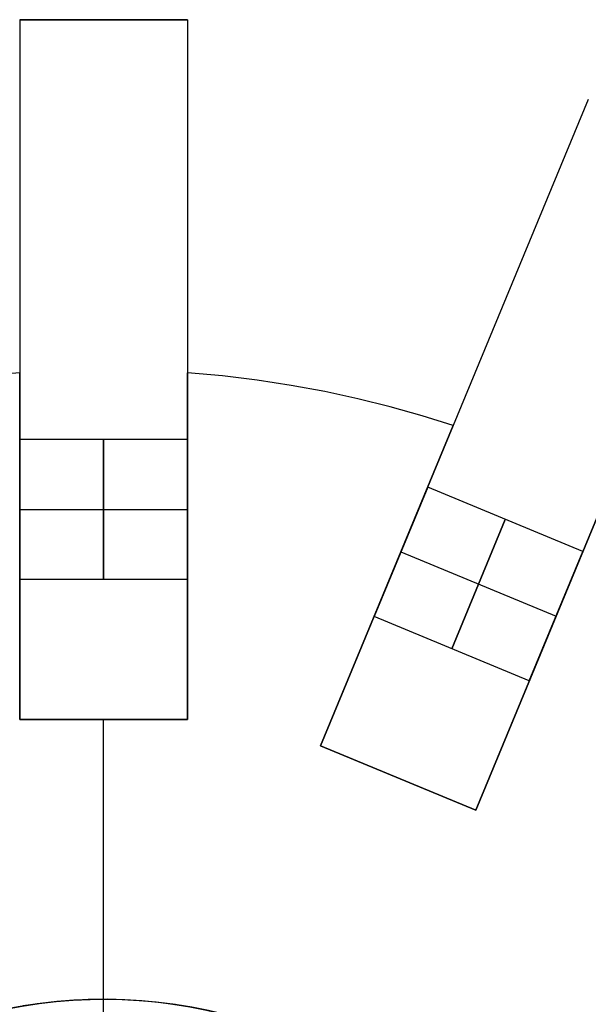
# Model space of a CAD drawing. Header units: millimetres. Extents: x 625 to 835, y 105 to 315.
# Tile 8 of 9: x 724 to 765, y 245 to 315. Entities that reach past the tile are written whole.
import ezdxf

# ---------------------------------------------------------------- set-up
doc = ezdxf.new("R2010")
doc.units = ezdxf.units.MM

msp = doc.modelspace()

# ---------------------------------------------------------------- linework, layer by layer
at = {"extrusion": (1, 0, 0)}
for points in [[(315, -504.005), (315, -20.005)], [(315, -20.005), (314.983, -18.981), (314.93, -17.958), (314.843, -16.937), (314.721, -15.92), (314.564, -14.908), (314.373, -13.901), (314.147, -12.902), (313.888, -11.911), (313.594, -10.93), (313.268, -9.959), (312.908, -8.999), (312.516, -8.053), (312.092, -7.12), (311.637, -6.203), (311.15, -5.302), (310.633, -4.417), (310.085, -3.551), (309.509, -2.705), (308.904, -1.878), (308.271, -1.072), (307.611, -0.289), (306.925, 0.472), (306.213, 1.208), (305.477, 1.92), (304.716, 2.606), (303.933, 3.266), (303.127, 3.899), (302.3, 4.504), (301.454, 5.08), (300.588, 5.628), (299.703, 6.145), (298.802, 6.632), (297.885, 7.087), (296.952, 7.511), (296.006, 7.903), (295.046, 8.263), (294.075, 8.589), (293.094, 8.883), (292.103, 9.142), (291.104, 9.368), (290.097, 9.559), (289.085, 9.716), (288.068, 9.838), (287.047, 9.925), (286.024, 9.978), (285, 9.995)], [(285, -534.005), (286.024, -533.988), (287.047, -533.935), (288.068, -533.848), (289.085, -533.726), (290.097, -533.569), (291.104, -533.378), (292.103, -533.152), (293.094, -532.893), (294.075, -532.599), (295.046, -532.273), (296.006, -531.913), (296.952, -531.521), (297.885, -531.097), (298.802, -530.642), (299.703, -530.155), (300.588, -529.638), (301.454, -529.09), (302.3, -528.514), (303.127, -527.909), (303.933, -527.276), (304.716, -526.616), (305.477, -525.93), (306.213, -525.218), (306.925, -524.482), (307.611, -523.721), (308.271, -522.938), (308.904, -522.132), (309.509, -521.305), (310.085, -520.459), (310.633, -519.593), (311.15, -518.708), (311.637, -517.807), (312.092, -516.89), (312.516, -515.957), (312.908, -515.011), (313.268, -514.051), (313.594, -513.08), (313.888, -512.099), (314.147, -511.108), (314.373, -510.109), (314.564, -509.102), (314.721, -508.09), (314.843, -507.073), (314.93, -506.052), (314.983, -505.029), (315, -504.005)], [(315, -20.005), (314.983, -18.981), (314.93, -17.958), (314.843, -16.937), (314.721, -15.92), (314.564, -14.908), (314.373, -13.901), (314.147, -12.902), (313.888, -11.911), (313.594, -10.93), (313.268, -9.959), (312.908, -8.999), (312.516, -8.053), (312.092, -7.12), (311.637, -6.203), (311.15, -5.302), (310.633, -4.417), (310.085, -3.551), (309.509, -2.705), (308.904, -1.878), (308.271, -1.072), (307.611, -0.289), (306.925, 0.472), (306.213, 1.208), (305.477, 1.92), (304.716, 2.606), (303.933, 3.266), (303.127, 3.899), (302.3, 4.504), (301.454, 5.08), (300.588, 5.628), (299.703, 6.145), (298.802, 6.632), (297.885, 7.087), (296.952, 7.511), (296.006, 7.903), (295.046, 8.263), (294.075, 8.589), (293.094, 8.883), (292.103, 9.142), (291.104, 9.368), (290.097, 9.559), (289.085, 9.716), (288.068, 9.838), (287.047, 9.925), (286.024, 9.978), (285, 9.995)], [(315, -504.005), (315, -20.005)], [(285, -534.005), (286.024, -533.988), (287.047, -533.935), (288.068, -533.848), (289.085, -533.726), (290.097, -533.569), (291.104, -533.378), (292.103, -533.152), (293.094, -532.893), (294.075, -532.599), (295.046, -532.273), (296.006, -531.913), (296.952, -531.521), (297.885, -531.097), (298.802, -530.642), (299.703, -530.155), (300.588, -529.638), (301.454, -529.09), (302.3, -528.514), (303.127, -527.909), (303.933, -527.276), (304.716, -526.616), (305.477, -525.93), (306.213, -525.218), (306.925, -524.482), (307.611, -523.721), (308.271, -522.938), (308.904, -522.132), (309.509, -521.305), (310.085, -520.459), (310.633, -519.593), (311.15, -518.708), (311.637, -517.807), (312.092, -516.89), (312.516, -515.957), (312.908, -515.011), (313.268, -514.051), (313.594, -513.08), (313.888, -512.099), (314.147, -511.108), (314.373, -510.109), (314.564, -509.102), (314.721, -508.09), (314.843, -507.073), (314.93, -506.052), (314.983, -505.029), (315, -504.005)], [(285, 9.995), (286.024, 9.978), (287.047, 9.925), (288.068, 9.838), (289.085, 9.716), (290.097, 9.559), (291.104, 9.368), (292.103, 9.142), (293.094, 8.883), (294.075, 8.589), (295.046, 8.263), (296.006, 7.903), (296.952, 7.511), (297.885, 7.087), (298.802, 6.632), (299.703, 6.145), (300.588, 5.628), (301.454, 5.08), (302.3, 4.504), (303.127, 3.899), (303.933, 3.266), (304.716, 2.606), (305.477, 1.92), (306.213, 1.208), (306.925, 0.472), (307.611, -0.289), (308.271, -1.072), (308.904, -1.878), (309.509, -2.705), (310.085, -3.551), (310.633, -4.417), (311.15, -5.302), (311.637, -6.203), (312.092, -7.12), (312.516, -8.053), (312.908, -8.999), (313.268, -9.959), (313.594, -10.93), (313.888, -11.911), (314.147, -12.902), (314.373, -13.901), (314.564, -14.908), (314.721, -15.92), (314.843, -16.937), (314.93, -17.958), (314.983, -18.981), (315, -20.005)], [(315, -20.005), (315, -504.005)], [(315, -504.005), (314.983, -505.029), (314.93, -506.052), (314.843, -507.073), (314.721, -508.09), (314.564, -509.102), (314.373, -510.109), (314.147, -511.108), (313.888, -512.099), (313.594, -513.08), (313.268, -514.051), (312.908, -515.011), (312.516, -515.957), (312.092, -516.89), (311.637, -517.807), (311.15, -518.708), (310.633, -519.593), (310.085, -520.459), (309.509, -521.305), (308.904, -522.132), (308.271, -522.938), (307.611, -523.721), (306.925, -524.482), (306.213, -525.218), (305.477, -525.93), (304.716, -526.616), (303.933, -527.276), (303.127, -527.909), (302.3, -528.514), (301.454, -529.09), (300.588, -529.638), (299.703, -530.155), (298.802, -530.642), (297.885, -531.097), (296.952, -531.521), (296.006, -531.913), (295.046, -532.273), (294.075, -532.599), (293.094, -532.893), (292.103, -533.152), (291.104, -533.378), (290.097, -533.569), (289.085, -533.726), (288.068, -533.848), (287.047, -533.935), (286.024, -533.988), (285, -534.005)], [(290, 9.575), (290, -533.585)], [(290, 9.575), (290, -533.585)], [(289.775, -524.005), (289.775, -512.005)], [(289.775, -12.005), (289.775, -0.005)], [(289.775, -524.005), (289.775, -512.005)], [(289.775, -12.005), (289.775, -0.005)], [(285.998, -524.005), (285.998, -512.005)], [(285.998, -12.005), (285.998, -0.005)], [(286.206, 9.575), (286.206, -533.585)], [(275, 9.995), (274.659, 9.989), (274.318, 9.972), (273.977, 9.943), (273.638, 9.902), (273.301, 9.85), (272.965, 9.786), (272.632, 9.711), (272.302, 9.624), (271.975, 9.526), (271.651, 9.418), (271.331, 9.298), (271.016, 9.167), (270.705, 9.026), (270.399, 8.874), (270.099, 8.712), (269.804, 8.539), (269.515, 8.357), (269.233, 8.165), (268.958, 7.963), (268.689, 7.752), (268.428, 7.532), (268.174, 7.303), (267.929, 7.066), (267.692, 6.821), (267.463, 6.567), (267.243, 6.306), (267.032, 6.037), (266.83, 5.762), (266.638, 5.48), (266.456, 5.191), (266.283, 4.896), (266.121, 4.596), (265.969, 4.29), (265.828, 3.979), (265.697, 3.664), (265.577, 3.344), (265.469, 3.02), (265.371, 2.693), (265.284, 2.363), (265.209, 2.03), (265.145, 1.694), (265.093, 1.357), (265.052, 1.018), (265.023, 0.677), (265.006, 0.336), (265, -0.005)], [(265, -524.005), (265.006, -524.346), (265.023, -524.687), (265.052, -525.028), (265.093, -525.367), (265.145, -525.704), (265.209, -526.04), (265.284, -526.373), (265.371, -526.703), (265.469, -527.03), (265.577, -527.354), (265.697, -527.674), (265.828, -527.989), (265.969, -528.3), (266.121, -528.606), (266.283, -528.906), (266.456, -529.201), (266.638, -529.49), (266.83, -529.772), (267.032, -530.047), (267.243, -530.316), (267.463, -530.577), (267.692, -530.831), (267.929, -531.076), (268.174, -531.313), (268.428, -531.542), (268.689, -531.762), (268.958, -531.973), (269.233, -532.175), (269.515, -532.367), (269.804, -532.549), (270.099, -532.722), (270.399, -532.884), (270.705, -533.036), (271.016, -533.177), (271.331, -533.308), (271.651, -533.428), (271.975, -533.536), (272.302, -533.634), (272.632, -533.721), (272.965, -533.796), (273.301, -533.86), (273.638, -533.912), (273.977, -533.953), (274.318, -533.982), (274.659, -533.999), (275, -534.005)], [(275, 9.995), (274.659, 9.989), (274.318, 9.972), (273.977, 9.943), (273.638, 9.902), (273.301, 9.85), (272.965, 9.786), (272.632, 9.711), (272.302, 9.624), (271.975, 9.526), (271.651, 9.418), (271.331, 9.298), (271.016, 9.167), (270.705, 9.026), (270.399, 8.874), (270.099, 8.712), (269.804, 8.539), (269.515, 8.357), (269.233, 8.165), (268.958, 7.963), (268.689, 7.752), (268.428, 7.532), (268.174, 7.303), (267.929, 7.066), (267.692, 6.821), (267.463, 6.567), (267.243, 6.306), (267.032, 6.037), (266.83, 5.762), (266.638, 5.48), (266.456, 5.191), (266.283, 4.896), (266.121, 4.596), (265.969, 4.29), (265.828, 3.979), (265.697, 3.664), (265.577, 3.344), (265.469, 3.02), (265.371, 2.693), (265.284, 2.363), (265.209, 2.03), (265.145, 1.694), (265.093, 1.357), (265.052, 1.018), (265.023, 0.677), (265.006, 0.336), (265, -0.005)], [(265, -524.005), (265.006, -524.346), (265.023, -524.687), (265.052, -525.028), (265.093, -525.367), (265.145, -525.704), (265.209, -526.04), (265.284, -526.373), (265.371, -526.703), (265.469, -527.03), (265.577, -527.354), (265.697, -527.674), (265.828, -527.989), (265.969, -528.3), (266.121, -528.606), (266.283, -528.906), (266.456, -529.201), (266.638, -529.49), (266.83, -529.772), (267.032, -530.047), (267.243, -530.316), (267.463, -530.577), (267.692, -530.831), (267.929, -531.076), (268.174, -531.313), (268.428, -531.542), (268.689, -531.762), (268.958, -531.973), (269.233, -532.175), (269.515, -532.367), (269.804, -532.549), (270.099, -532.722), (270.399, -532.884), (270.705, -533.036), (271.016, -533.177), (271.331, -533.308), (271.651, -533.428), (271.975, -533.536), (272.302, -533.634), (272.632, -533.721), (272.965, -533.796), (273.301, -533.86), (273.638, -533.912), (273.977, -533.953), (274.318, -533.982), (274.659, -533.999), (275, -534.005)], [(265, -0.005), (265.006, 0.336), (265.023, 0.677), (265.052, 1.018), (265.093, 1.357), (265.145, 1.694), (265.209, 2.03), (265.284, 2.363), (265.371, 2.693), (265.469, 3.02), (265.577, 3.344), (265.697, 3.664), (265.828, 3.979), (265.969, 4.29), (266.121, 4.596), (266.283, 4.896), (266.456, 5.191), (266.638, 5.48), (266.83, 5.762), (267.032, 6.037), (267.243, 6.306), (267.463, 6.567), (267.692, 6.821), (267.929, 7.066), (268.174, 7.303), (268.428, 7.532), (268.689, 7.752), (268.958, 7.963), (269.233, 8.165), (269.515, 8.357), (269.804, 8.539), (270.099, 8.712), (270.399, 8.874), (270.705, 9.026), (271.016, 9.167), (271.331, 9.298), (271.651, 9.418), (271.975, 9.526), (272.302, 9.624), (272.632, 9.711), (272.965, 9.786), (273.301, 9.85), (273.638, 9.902), (273.977, 9.943), (274.318, 9.972), (274.659, 9.989), (275, 9.995)], [(275, -534.005), (274.659, -533.999), (274.318, -533.982), (273.977, -533.953), (273.638, -533.912), (273.301, -533.86), (272.965, -533.796), (272.632, -533.721), (272.302, -533.634), (271.975, -533.536), (271.651, -533.428), (271.331, -533.308), (271.016, -533.177), (270.705, -533.036), (270.399, -532.884), (270.099, -532.722), (269.804, -532.549), (269.515, -532.367), (269.233, -532.175), (268.958, -531.973), (268.689, -531.762), (268.428, -531.542), (268.174, -531.313), (267.929, -531.076), (267.692, -530.831), (267.463, -530.577), (267.243, -530.316), (267.032, -530.047), (266.83, -529.772), (266.638, -529.49), (266.456, -529.201), (266.283, -528.906), (266.121, -528.606), (265.969, -528.3), (265.828, -527.989), (265.697, -527.674), (265.577, -527.354), (265.469, -527.03), (265.371, -526.703), (265.284, -526.373), (265.209, -526.04), (265.145, -525.704), (265.093, -525.367), (265.052, -525.028), (265.023, -524.687), (265.006, -524.346), (265, -524.005)], [(265, -12.005), (265, -512.005)], [(265, -12.005), (265, -512.005)], [(265, -512.005), (265, -12.005)], [(263.109, -12.005), (263.109, -512.005)], [(260.813, -12.005), (260.813, -512.005)], [(258.517, -512.005), (258.517, -12.005)], [(245, -524.015), (245, -511.995)]]:
    msp.add_lwpolyline(points, dxfattribs=at)
for points in [[(736, 315), (724, 315)], [(736, 315), (724, 315)], [(724, 315), (736, 315)], [(724, 315), (724, 265)], [(736, 315), (736, 265)], [(764.638, 309.303), (745.504, 263.109)], [(775.725, 304.711), (756.591, 258.517)], [(724, 289.775), (721.672, 289.565), (719.325, 289.285), (716.962, 288.93), (714.585, 288.501), (712.199, 287.994), (709.806, 287.409), (707.41, 286.744), (705.015, 285.998)], [(724, 289.775), (721.672, 289.565), (719.325, 289.285), (716.962, 288.93), (714.585, 288.501), (712.199, 287.994), (709.806, 287.409), (707.41, 286.744), (705.015, 285.998)], [(724, 289.775), (721.672, 289.565), (719.325, 289.285), (716.962, 288.93), (714.585, 288.501), (712.199, 287.994), (709.806, 287.409), (707.41, 286.744), (705.015, 285.998)], [(724, 289.775), (721.672, 289.565), (719.325, 289.285), (716.962, 288.93), (714.585, 288.501), (712.199, 287.994), (709.806, 287.409), (707.41, 286.744), (705.015, 285.998)], [(724, 289.775), (724, 280)], [(724, 280), (724, 289.775)], [(724, 289.775), (724, 280)], [(724, 280), (724, 289.775)], [(754.985, 285.998), (752.754, 286.696), (750.479, 287.335), (748.16, 287.912), (745.8, 288.424), (743.401, 288.87), (740.966, 289.245), (738.498, 289.547), (736, 289.775)], [(754.985, 285.998), (752.754, 286.696), (750.479, 287.335), (748.16, 287.912), (745.8, 288.424), (743.401, 288.87), (740.966, 289.245), (738.498, 289.547), (736, 289.775)], [(754.985, 285.998), (752.754, 286.696), (750.479, 287.335), (748.16, 287.912), (745.8, 288.424), (743.401, 288.87), (740.966, 289.245), (738.498, 289.547), (736, 289.775)], [(754.985, 285.998), (752.754, 286.696), (750.479, 287.335), (748.16, 287.912), (745.8, 288.424), (743.401, 288.87), (740.966, 289.245), (738.498, 289.547), (736, 289.775)], [(736, 280), (736, 289.775)], [(736, 289.775), (736, 280)], [(736, 280), (736, 289.775)], [(736, 289.775), (736, 280)], [(754.985, 285.998), (752.754, 286.696), (750.479, 287.335), (748.16, 287.912), (745.8, 288.424), (743.401, 288.87), (740.966, 289.245), (738.498, 289.547), (736, 289.775)], [(754.985, 285.998), (752.754, 286.696), (750.479, 287.335), (748.16, 287.912), (745.8, 288.424), (743.401, 288.87), (740.966, 289.245), (738.498, 289.547), (736, 289.775)], [(754.985, 285.998), (751.245, 276.968)], [(751.245, 276.968), (754.985, 285.998)], [(754.985, 285.998), (751.245, 276.968)], [(751.245, 276.968), (754.985, 285.998)], [(724, 285), (724, 275)], [(724, 275), (724, 285)], [(736, 285), (724, 285)], [(736, 285), (724, 285)], [(730, 285), (730, 275)], [(730, 275), (730, 285)], [(736, 275), (736, 285)], [(736, 285), (736, 275)], [(753.158, 281.587), (749.331, 272.348)], [(749.331, 272.348), (753.158, 281.587)], [(764.245, 276.995), (753.158, 281.587)], [(764.245, 276.995), (753.158, 281.587)], [(762.331, 272.375), (766.072, 281.406)], [(766.072, 281.406), (762.331, 272.375)], [(762.331, 272.375), (766.072, 281.406)], [(766.072, 281.406), (762.331, 272.375)], [(724, 280), (724, 265)], [(724, 265), (724, 280)], [(724, 280), (724, 265)], [(724, 265), (724, 280)], [(724, 280), (736, 280)], [(724, 280), (736, 280)], [(736, 265), (736, 280)], [(736, 280), (736, 265)], [(736, 265), (736, 280)], [(736, 280), (736, 265)], [(758.701, 279.291), (754.874, 270.052)], [(754.874, 270.052), (758.701, 279.291)], [(751.245, 276.968), (745.504, 263.109)], [(745.504, 263.109), (751.245, 276.968)], [(751.245, 276.968), (745.504, 263.109)], [(745.504, 263.109), (751.245, 276.968)], [(751.245, 276.968), (762.331, 272.375)], [(751.245, 276.968), (762.331, 272.375)], [(760.418, 267.756), (764.245, 276.995)], [(764.245, 276.995), (760.418, 267.756)], [(736, 275), (724, 275)], [(736, 275), (724, 275)], [(760.418, 267.756), (749.331, 272.348)], [(760.418, 267.756), (749.331, 272.348)], [(756.591, 258.517), (762.331, 272.375)], [(762.331, 272.375), (756.591, 258.517)], [(756.591, 258.517), (762.331, 272.375)], [(762.331, 272.375), (756.591, 258.517)], [(724, 265), (736, 265)], [(736, 265), (724, 265)], [(736, 265), (724, 265)], [(736, 265), (724, 265)], [(724, 265), (736, 265)], [(730, 245), (730, 265)], [(730, 227.5), (730, 265)], [(730, 245), (730, 265)], [(730, 227.5), (730, 265)], [(745.504, 263.109), (756.591, 258.517)], [(756.591, 258.517), (745.504, 263.109)], [(756.591, 258.517), (745.504, 263.109)], [(756.591, 258.517), (745.504, 263.109)], [(745.504, 263.109), (756.591, 258.517)], [(735.145, 244.62), (733.94, 244.777), (732.731, 244.893), (731.518, 244.967), (730.304, 244.999), (729.089, 244.988), (727.875, 244.935), (726.664, 244.841), (725.457, 244.704), (724.255, 244.525)]]:
    msp.add_lwpolyline(points)
at = {"extrusion": (0.92388, -0.382683, 3.59948e-15)}
msp.add_lwpolyline([(578.374, -20.005), (578.356, -18.981), (578.304, -17.958), (578.216, -16.937), (578.094, -15.92), (577.937, -14.908), (577.746, -13.901), (577.521, -12.902), (577.261, -11.911), (576.968, -10.93), (576.641, -9.959), (576.282, -8.999), (575.89, -8.053), (575.466, -7.12), (575.01, -6.203), (574.523, -5.302), (574.006, -4.417), (573.459, -3.551), (572.883, -2.705), (572.278, -1.878), (571.645, -1.072), (570.985, -0.289), (570.299, 0.472), (569.587, 1.208), (568.85, 1.92), (568.09, 2.606), (567.306, 3.266), (566.501, 3.899), (565.674, 4.504), (564.827, 5.08), (563.961, 5.628), (563.077, 6.145), (562.176, 6.632), (561.258, 7.087), (560.326, 7.511), (559.379, 7.903), (558.42, 8.263), (557.449, 8.589), (556.468, 8.883), (555.477, 9.142), (554.477, 9.368), (553.471, 9.559), (552.459, 9.716), (551.442, 9.838), (550.421, 9.925), (549.398, 9.978), (548.374, 9.995)], dxfattribs=at)
at = {"extrusion": (0.92388, -0.382683, 5.81309e-15)}
msp.add_lwpolyline([(548.374, -534.005), (549.398, -533.988), (550.421, -533.935), (551.442, -533.848), (552.459, -533.726), (553.471, -533.569), (554.477, -533.378), (555.477, -533.152), (556.468, -532.893), (557.449, -532.599), (558.42, -532.273), (559.379, -531.913), (560.326, -531.521), (561.258, -531.097), (562.176, -530.642), (563.077, -530.155), (563.961, -529.638), (564.827, -529.09), (565.674, -528.514), (566.501, -527.909), (567.306, -527.276), (568.09, -526.616), (568.85, -525.93), (569.587, -525.218), (570.299, -524.482), (570.985, -523.721), (571.645, -522.938), (572.278, -522.132), (572.883, -521.305), (573.459, -520.459), (574.006, -519.593), (574.523, -518.708), (575.01, -517.807), (575.466, -516.89), (575.89, -515.957), (576.282, -515.011), (576.641, -514.051), (576.968, -513.08), (577.261, -512.099), (577.521, -511.108), (577.746, -510.109), (577.937, -509.102), (578.094, -508.09), (578.216, -507.073), (578.304, -506.052), (578.356, -505.029), (578.374, -504.005)], dxfattribs=at)
at = {"extrusion": (0.92388, -0.382683, 2.36962e-15)}
msp.add_lwpolyline([(578.374, -20.005), (578.356, -18.981), (578.304, -17.958), (578.216, -16.937), (578.094, -15.92), (577.937, -14.908), (577.746, -13.901), (577.521, -12.902), (577.261, -11.911), (576.968, -10.93), (576.641, -9.959), (576.282, -8.999), (575.89, -8.053), (575.466, -7.12), (575.01, -6.203), (574.523, -5.302), (574.006, -4.417), (573.459, -3.551), (572.883, -2.705), (572.278, -1.878), (571.645, -1.072), (570.985, -0.289), (570.299, 0.472), (569.587, 1.208), (568.85, 1.92), (568.09, 2.606), (567.306, 3.266), (566.501, 3.899), (565.674, 4.504), (564.827, 5.08), (563.961, 5.628), (563.077, 6.145), (562.176, 6.632), (561.258, 7.087), (560.326, 7.511), (559.379, 7.903), (558.42, 8.263), (557.449, 8.589), (556.468, 8.883), (555.477, 9.142), (554.477, 9.368), (553.471, 9.559), (552.459, 9.716), (551.442, 9.838), (550.421, 9.925), (549.398, 9.978), (548.374, 9.995)], dxfattribs=at)
at = {"extrusion": (0.92388, -0.382683, -4.91554e-15)}
msp.add_lwpolyline([(548.374, -534.005), (549.398, -533.988), (550.421, -533.935), (551.442, -533.848), (552.459, -533.726), (553.471, -533.569), (554.477, -533.378), (555.477, -533.152), (556.468, -532.893), (557.449, -532.599), (558.42, -532.273), (559.379, -531.913), (560.326, -531.521), (561.258, -531.097), (562.176, -530.642), (563.077, -530.155), (563.961, -529.638), (564.827, -529.09), (565.674, -528.514), (566.501, -527.909), (567.306, -527.276), (568.09, -526.616), (568.85, -525.93), (569.587, -525.218), (570.299, -524.482), (570.985, -523.721), (571.645, -522.938), (572.278, -522.132), (572.883, -521.305), (573.459, -520.459), (574.006, -519.593), (574.523, -518.708), (575.01, -517.807), (575.466, -516.89), (575.89, -515.957), (576.282, -515.011), (576.641, -514.051), (576.968, -513.08), (577.261, -512.099), (577.521, -511.108), (577.746, -510.109), (577.937, -509.102), (578.094, -508.09), (578.216, -507.073), (578.304, -506.052), (578.356, -505.029), (578.374, -504.005)], dxfattribs=at)
at = {"extrusion": (0.92388, -0.382683, -6.10572e-15)}
msp.add_lwpolyline([(548.374, 9.995), (549.398, 9.978), (550.421, 9.925), (551.442, 9.838), (552.459, 9.716), (553.471, 9.559), (554.477, 9.368), (555.477, 9.142), (556.468, 8.883), (557.449, 8.589), (558.42, 8.263), (559.379, 7.903), (560.326, 7.511), (561.258, 7.087), (562.176, 6.632), (563.077, 6.145), (563.961, 5.628), (564.827, 5.08), (565.674, 4.504), (566.501, 3.899), (567.306, 3.266), (568.09, 2.606), (568.85, 1.92), (569.587, 1.208), (570.299, 0.472), (570.985, -0.289), (571.645, -1.072), (572.278, -1.878), (572.883, -2.705), (573.459, -3.551), (574.006, -4.417), (574.523, -5.302), (575.01, -6.203), (575.466, -7.12), (575.89, -8.053), (576.282, -8.999), (576.641, -9.959), (576.968, -10.93), (577.261, -11.911), (577.521, -12.902), (577.746, -13.901), (577.937, -14.908), (578.094, -15.92), (578.216, -16.937), (578.304, -17.958), (578.356, -18.981), (578.374, -20.005)], dxfattribs=at)
at = {"extrusion": (0.92388, -0.382683, 6.29718e-15)}
msp.add_lwpolyline([(578.374, -504.005), (578.356, -505.029), (578.304, -506.052), (578.216, -507.073), (578.094, -508.09), (577.937, -509.102), (577.746, -510.109), (577.521, -511.108), (577.261, -512.099), (576.968, -513.08), (576.641, -514.051), (576.282, -515.011), (575.89, -515.957), (575.466, -516.89), (575.01, -517.807), (574.523, -518.708), (574.006, -519.593), (573.459, -520.459), (572.883, -521.305), (572.278, -522.132), (571.645, -522.938), (570.985, -523.721), (570.299, -524.482), (569.587, -525.218), (568.85, -525.93), (568.09, -526.616), (567.306, -527.276), (566.501, -527.909), (565.674, -528.514), (564.827, -529.09), (563.961, -529.638), (563.077, -530.155), (562.176, -530.642), (561.258, -531.097), (560.326, -531.521), (559.379, -531.913), (558.42, -532.273), (557.449, -532.599), (556.468, -532.893), (555.477, -533.152), (554.477, -533.378), (553.471, -533.569), (552.459, -533.726), (551.442, -533.848), (550.421, -533.935), (549.398, -533.988), (548.374, -534.005)], dxfattribs=at)
at = {"extrusion": (0.92388, -0.382683, 2.52796e-15)}
msp.add_lwpolyline([(538.374, 9.995), (538.032, 9.989), (537.691, 9.972), (537.351, 9.943), (537.012, 9.902), (536.675, 9.85), (536.339, 9.786), (536.006, 9.711), (535.676, 9.624), (535.348, 9.526), (535.025, 9.418), (534.705, 9.298), (534.39, 9.167), (534.079, 9.026), (533.773, 8.874), (533.473, 8.712), (533.178, 8.539), (532.889, 8.357), (532.607, 8.165), (532.331, 7.963), (532.063, 7.752), (531.802, 7.532), (531.548, 7.303), (531.303, 7.066), (531.065, 6.821), (530.836, 6.567), (530.616, 6.306), (530.406, 6.037), (530.204, 5.762), (530.012, 5.48), (529.829, 5.191), (529.657, 4.896), (529.495, 4.596), (529.343, 4.29), (529.201, 3.979), (529.071, 3.664), (528.951, 3.344), (528.842, 3.02), (528.744, 2.693), (528.658, 2.363), (528.583, 2.03), (528.519, 1.694), (528.467, 1.357), (528.426, 1.018), (528.397, 0.677), (528.379, 0.336), (528.374, -0.005)], dxfattribs=at)
at = {"extrusion": (0.92388, -0.382683, -3.32821e-16)}
msp.add_lwpolyline([(528.374, -524.005), (528.379, -524.346), (528.397, -524.687), (528.426, -525.028), (528.467, -525.367), (528.519, -525.704), (528.583, -526.04), (528.658, -526.373), (528.744, -526.703), (528.842, -527.03), (528.951, -527.354), (529.071, -527.674), (529.201, -527.989), (529.343, -528.3), (529.495, -528.606), (529.657, -528.906), (529.829, -529.201), (530.012, -529.49), (530.204, -529.772), (530.406, -530.047), (530.616, -530.316), (530.836, -530.577), (531.065, -530.831), (531.303, -531.076), (531.548, -531.313), (531.802, -531.542), (532.063, -531.762), (532.331, -531.973), (532.607, -532.175), (532.889, -532.367), (533.178, -532.549), (533.473, -532.722), (533.773, -532.884), (534.079, -533.036), (534.39, -533.177), (534.705, -533.308), (535.025, -533.428), (535.348, -533.536), (535.676, -533.634), (536.006, -533.721), (536.339, -533.796), (536.675, -533.86), (537.012, -533.912), (537.351, -533.953), (537.691, -533.982), (538.032, -533.999), (538.374, -534.005)], dxfattribs=at)
msp.add_lwpolyline([(528.374, -524.005), (528.379, -524.346), (528.397, -524.687), (528.426, -525.028), (528.467, -525.367), (528.519, -525.704), (528.583, -526.04), (528.658, -526.373), (528.744, -526.703), (528.842, -527.03), (528.951, -527.354), (529.071, -527.674), (529.201, -527.989), (529.343, -528.3), (529.495, -528.606), (529.657, -528.906), (529.829, -529.201), (530.012, -529.49), (530.204, -529.772), (530.406, -530.047), (530.616, -530.316), (530.836, -530.577), (531.065, -530.831), (531.303, -531.076), (531.548, -531.313), (531.802, -531.542), (532.063, -531.762), (532.331, -531.973), (532.607, -532.175), (532.889, -532.367), (533.178, -532.549), (533.473, -532.722), (533.773, -532.884), (534.079, -533.036), (534.39, -533.177), (534.705, -533.308), (535.025, -533.428), (535.348, -533.536), (535.676, -533.634), (536.006, -533.721), (536.339, -533.796), (536.675, -533.86), (537.012, -533.912), (537.351, -533.953), (537.691, -533.982), (538.032, -533.999), (538.374, -534.005)], dxfattribs=at)
at = {"extrusion": (0.92388, -0.382683, 3.30459e-16)}
msp.add_lwpolyline([(538.374, 9.995), (538.032, 9.989), (537.691, 9.972), (537.351, 9.943), (537.012, 9.902), (536.675, 9.85), (536.339, 9.786), (536.006, 9.711), (535.676, 9.624), (535.348, 9.526), (535.025, 9.418), (534.705, 9.298), (534.39, 9.167), (534.079, 9.026), (533.773, 8.874), (533.473, 8.712), (533.178, 8.539), (532.889, 8.357), (532.607, 8.165), (532.331, 7.963), (532.063, 7.752), (531.802, 7.532), (531.548, 7.303), (531.303, 7.066), (531.065, 6.821), (530.836, 6.567), (530.616, 6.306), (530.406, 6.037), (530.204, 5.762), (530.012, 5.48), (529.829, 5.191), (529.657, 4.896), (529.495, 4.596), (529.343, 4.29), (529.201, 3.979), (529.071, 3.664), (528.951, 3.344), (528.842, 3.02), (528.744, 2.693), (528.658, 2.363), (528.583, 2.03), (528.519, 1.694), (528.467, 1.357), (528.426, 1.018), (528.397, 0.677), (528.379, 0.336), (528.374, -0.005)], dxfattribs=at)
at = {"extrusion": (0.92388, -0.382683, 4.93661e-15)}
msp.add_lwpolyline([(528.374, -524.005), (528.379, -524.346), (528.397, -524.687), (528.426, -525.028), (528.467, -525.367), (528.519, -525.704), (528.583, -526.04), (528.658, -526.373), (528.744, -526.703), (528.842, -527.03), (528.951, -527.354), (529.071, -527.674), (529.201, -527.989), (529.343, -528.3), (529.495, -528.606), (529.657, -528.906), (529.829, -529.201), (530.012, -529.49), (530.204, -529.772), (530.406, -530.047), (530.616, -530.316), (530.836, -530.577), (531.065, -530.831), (531.303, -531.076), (531.548, -531.313), (531.802, -531.542), (532.063, -531.762), (532.331, -531.973), (532.607, -532.175), (532.889, -532.367), (533.178, -532.549), (533.473, -532.722), (533.773, -532.884), (534.079, -533.036), (534.39, -533.177), (534.705, -533.308), (535.025, -533.428), (535.348, -533.536), (535.676, -533.634), (536.006, -533.721), (536.339, -533.796), (536.675, -533.86), (537.012, -533.912), (537.351, -533.953), (537.691, -533.982), (538.032, -533.999), (538.374, -534.005)], dxfattribs=at)
at = {"extrusion": (0.92388, -0.382683, 3.32821e-16)}
msp.add_lwpolyline([(528.374, -0.005), (528.379, 0.336), (528.397, 0.677), (528.426, 1.018), (528.467, 1.357), (528.519, 1.694), (528.583, 2.03), (528.658, 2.363), (528.744, 2.693), (528.842, 3.02), (528.951, 3.344), (529.071, 3.664), (529.201, 3.979), (529.343, 4.29), (529.495, 4.596), (529.657, 4.896), (529.829, 5.191), (530.012, 5.48), (530.204, 5.762), (530.406, 6.037), (530.616, 6.306), (530.836, 6.567), (531.065, 6.821), (531.303, 7.066), (531.548, 7.303), (531.802, 7.532), (532.063, 7.752), (532.331, 7.963), (532.607, 8.165), (532.889, 8.357), (533.178, 8.539), (533.473, 8.712), (533.773, 8.874), (534.079, 9.026), (534.39, 9.167), (534.705, 9.298), (535.025, 9.418), (535.348, 9.526), (535.676, 9.624), (536.006, 9.711), (536.339, 9.786), (536.675, 9.85), (537.012, 9.902), (537.351, 9.943), (537.691, 9.972), (538.032, 9.989), (538.374, 9.995)], dxfattribs=at)
at = {"extrusion": (0.000142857, -2.84161e-05, 1)}
msp.add_lwpolyline([(765.075, 209.985), (765.054, 211.203), (764.99, 212.419), (764.884, 213.632), (764.736, 214.841), (764.546, 216.044), (764.315, 217.239), (764.042, 218.426), (763.728, 219.603), (763.373, 220.768), (762.977, 221.919), (762.542, 223.057), (762.068, 224.178), (761.555, 225.283), (761.003, 226.369), (760.415, 227.435), (759.789, 228.48), (759.128, 229.502), (758.431, 230.501), (757.7, 231.475), (756.936, 232.423), (756.139, 233.344), (755.311, 234.237), (754.452, 235.1), (753.563, 235.933), (752.646, 236.734), (751.702, 237.503), (750.732, 238.239), (749.736, 238.941), (748.717, 239.607), (747.675, 240.238), (746.612, 240.832), (745.529, 241.388), (744.427, 241.907), (743.308, 242.387), (742.173, 242.828), (741.023, 243.229), (739.86, 243.59), (738.685, 243.91), (737.499, 244.189), (736.305, 244.426), (735.103, 244.622), (733.895, 244.776), (732.682, 244.888), (731.466, 244.957), (730.249, 244.985), (729.031, 244.97), (727.815, 244.912), (726.601, 244.812), (725.391, 244.67), (724.188, 244.486), (722.991, 244.261), (721.803, 243.994), (720.625, 243.685), (719.458, 243.336), (718.304, 242.946), (717.165, 242.517), (716.041, 242.048), (714.934, 241.541), (713.845, 240.995), (712.776, 240.411), (711.728, 239.791), (710.702, 239.135), (709.7, 238.443), (708.722, 237.717), (707.77, 236.958), (706.846, 236.165), (705.949, 235.341), (705.081, 234.487), (704.244, 233.602), (703.438, 232.689), (702.664, 231.749), (701.924, 230.782), (701.217, 229.79), (700.546, 228.774), (699.91, 227.736), (699.311, 226.675), (698.749, 225.595), (698.225, 224.496), (697.739, 223.379)], dxfattribs=at)
at = {"extrusion": (-0.000142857, 2.84161e-05, 1)}
msp.add_lwpolyline([(697.591, 223.408), (698.077, 224.525), (698.601, 225.625), (699.163, 226.705), (699.762, 227.765), (700.398, 228.804), (701.069, 229.82), (701.776, 230.812), (702.516, 231.778), (703.29, 232.719), (704.096, 233.632), (704.933, 234.516), (705.801, 235.371), (706.698, 236.195), (707.622, 236.987), (708.574, 237.747), (709.552, 238.473), (710.554, 239.164), (711.58, 239.821), (712.628, 240.441), (713.697, 241.024), (714.786, 241.57), (715.893, 242.078), (717.017, 242.546), (718.156, 242.976), (719.31, 243.365), (720.477, 243.715), (721.655, 244.023), (722.843, 244.29), (724.04, 244.516), (725.243, 244.7), (726.453, 244.842), (727.667, 244.941), (728.883, 244.999), (730.101, 245.014), (731.318, 244.987), (732.534, 244.917), (733.747, 244.805), (734.955, 244.652), (736.157, 244.456), (737.351, 244.218), (738.537, 243.939), (739.712, 243.619), (740.875, 243.258), (742.025, 242.857), (743.16, 242.417), (744.279, 241.937), (745.381, 241.418), (746.464, 240.861), (747.527, 240.267), (748.569, 239.637), (749.588, 238.97), (750.584, 238.269), (751.554, 237.533), (752.498, 236.764), (753.415, 235.962), (754.304, 235.13), (755.163, 234.266), (755.991, 233.374), (756.788, 232.453), (757.552, 231.505), (758.283, 230.531), (758.98, 229.532), (759.641, 228.509), (760.267, 227.464), (760.855, 226.398), (761.407, 225.312), (761.92, 224.208), (762.394, 223.086), (762.829, 221.949), (763.225, 220.797), (763.58, 219.632), (763.894, 218.456), (764.167, 217.269), (764.398, 216.073), (764.588, 214.87), (764.736, 213.662), (764.842, 212.448), (764.906, 211.232), (764.927, 210.015)], dxfattribs=at)

doc.saveas('drawing.dxf')
